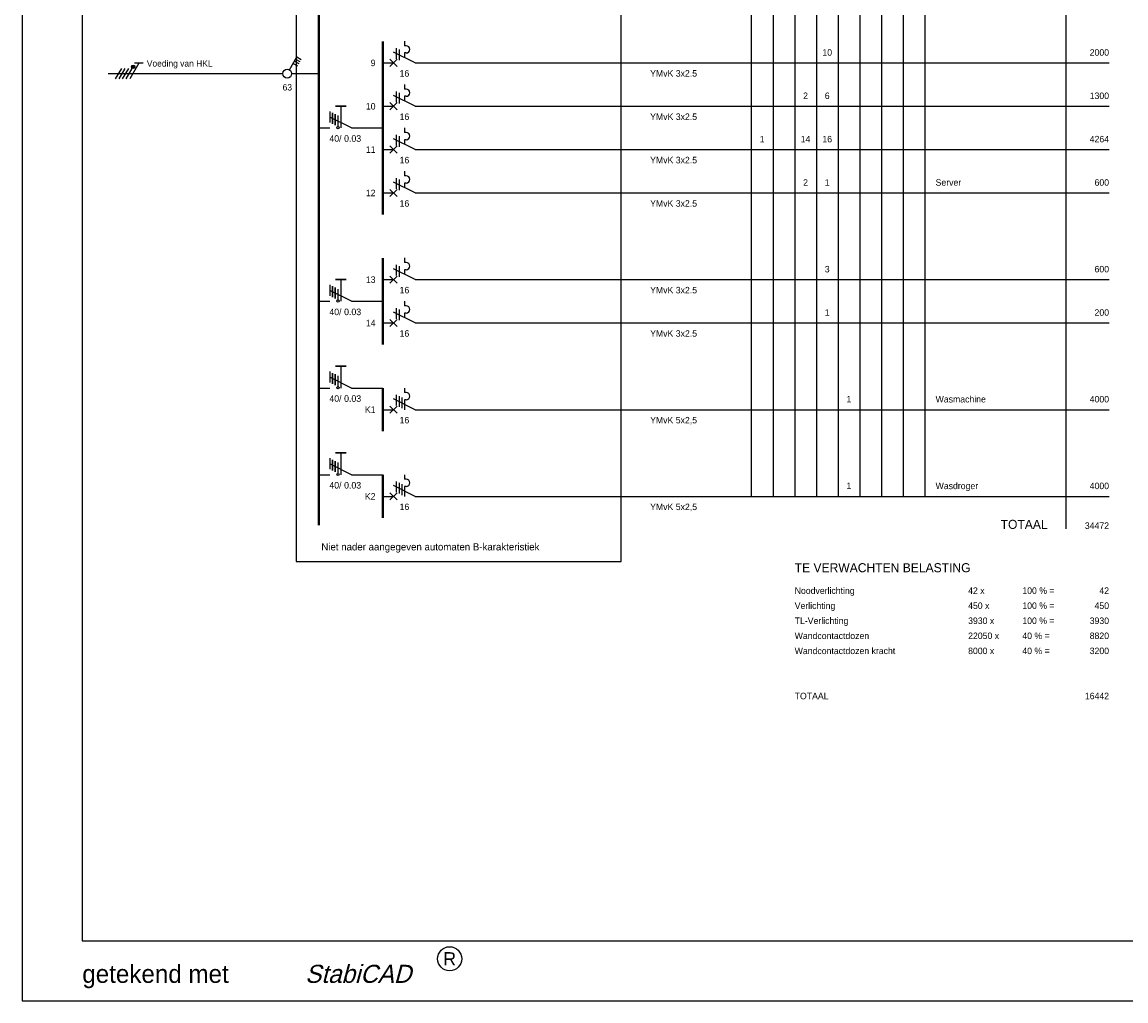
# Model space of a CAD drawing. Extents: x 0 to 86214, y 0 to 29700.
# Tile 22 of 42: x 44214 to 62543, y 0 to 16259. Entities that reach past the tile are written whole.
import ezdxf
from ezdxf.enums import TextEntityAlignment as Align
from ezdxf.lldxf.tags import DXFTag

# ---------------------------------------------------------------- set-up
doc = ezdxf.new("R2010")
doc.units = 0
doc.header["$LTSCALE"] = 100
for name, color, linetype in [('00att025', 2, 'Continuous'), ('00kad025', 2, 'Continuous'), ('00kad070', 5, 'Continuous'), ('BL$2----', 7, 'Continuous'), ('BL$4----', 7, 'Continuous'), ('EL$1----', 3, 'Continuous')]:
    doc.layers.add(name, color=color, linetype=linetype)
doc.styles.add('BURO-012', font='BUROFONT.shx', dxfattribs={"height": 120})
doc.styles.add('BURO-018', font='BUROFONT.shx', dxfattribs={"height": 180})
doc.styles.add('BURO-025', font='BUROFONT.shx', dxfattribs={"height": 250})
doc.styles.add('ROMANS', font='ic-romns.shx', dxfattribs={"oblique": 15})
doc.styles.add('SCRIPTS', font='ic-scrps.shx')
tags = doc.linetypes.add('HIDDEN', pattern=[3.75, 2.5, -1.25]).pattern_tags.tags
tags[6:7] = [DXFTag(74, 4), DXFTag(75, 0), DXFTag(340, '0'), DXFTag(46, 1.0), DXFTag(50, 0.0), DXFTag(44, 0.0), DXFTag(45, 0.0)]
tags[4:5] = [DXFTag(74, 4), DXFTag(75, 0), DXFTag(340, '0'), DXFTag(46, 1.0), DXFTag(50, 0.0), DXFTag(44, 0.0), DXFTag(45, 0.0)]

# ---------------------------------------------------------------- blocks, each defined once
blk = doc.blocks.new('A3-HOR')
at = {"layer": '00kad025', "linetype": 'Continuous'}
for p, q in [((0, 297), (0, 0)), ((0, 0), (420, 0))]:
    blk.add_line(p, q, dxfattribs=at)
blk.add_circle((71, 7), 2, dxfattribs=at)
at = {"layer": '00kad070', "linetype": 'Continuous'}
for p, q in [((10, 287), (10, 10)), ((10, 10), (410, 10))]:
    blk.add_line(p, q, dxfattribs=at)
at = {"layer": '00kad025', "linetype": 'Continuous', "style": 'ROMANS'}
blk.add_text('R', height=2.2, dxfattribs=at).set_placement((71, 7), align=Align.MIDDLE)
at = {"layer": '00kad025', "linetype": 'Continuous', "style": 'SCRIPTS'}
blk.add_text('getekend met', height=3, dxfattribs=at).set_placement((10, 3))
at = {"layer": '00kad025', "linetype": 'Continuous', "style": 'ROMANS', "oblique": 15}
blk.add_text('StabiCAD', height=3, dxfattribs=at).set_placement((47, 3))
blk = doc.blocks.new('G6')
at = {"color": 0, "linetype": 'Continuous'}
blk.add_line((0, 66), (0, 201), dxfattribs=at)
at = {"color": 0, "linetype": 'Continuous', "const_width": 0.7}
blk.add_lwpolyline([(-6, 0), (6, 0)], dxfattribs=at)
at = {"color": 1, "linetype": 'Continuous', "style": 'BURO-018'}
blk.add_attdef('E_GRPNR', text='', height=1.8, rotation=90, dxfattribs=at).set_placement((0, -2), align=Align.MIDDLE_RIGHT)
at = {"layer": '00att025', "color": 1, "linetype": 'Continuous', "style": 'BURO-018'}
blk.add_attdef('E_GRPVERM', text='', height=1.8, rotation=90, dxfattribs=at).set_placement((-2, 201), align=Align.RIGHT)
blk.add_attdef('E_VERMOM', (-2, 153), '', height=1.8, rotation=90, dxfattribs=at)
for tag, p in [('E_KOLOM8', (-2, 147)), ('E_KOLOM7', (-2, 141)), ('E_KOLOM6', (-2, 135)), ('E_KOLOM5', (-2, 129)), ('E_KOLOM4', (-2, 123)), ('E_KOLOM3', (-2, 117)), ('E_KOLOM2', (-2, 111)), ('E_KOLOM1', (-2, 105))]:
    blk.add_attdef(tag, text='', height=1.8, rotation=90, dxfattribs=at).set_placement(p, align=Align.CENTER)
blk.add_attdef('E_LEIDING', text='', height=1.8, rotation=90, dxfattribs=at).set_placement((2, 74), align=Align.TOP_LEFT)
blk = doc.blocks.new('B3')
at = {"color": 0, "linetype": 'Continuous'}
for p, q in [((0, 9), (0, 21)), ((-4.75, 6.5), (-4.75, 6)), ((0, 9), (-3, 3)), ((-2.75, 6.5), (-2.75, 6)), ((-6, 6), (-4.75, 6)), ((-4.125, 3.75), (-1.125, 3.75)), ((-3.75, 4.5), (-0.75, 4.5)), ((-2.75, 6), (-1.5, 6)), ((-1, 4), (1, 2)), ((-1, 2), (1, 4)), ((0, 0), (0, 3))]:
    blk.add_line(p, q, dxfattribs=at)
blk.add_arc((-3.75, 6.5), 1, 0, 180, dxfattribs=at)
at = {"color": 1, "linetype": 'Continuous', "style": 'BURO-018'}
blk.add_attdef('E_IIA', text='', height=1.8, rotation=90, dxfattribs=at).set_placement((2, 6), align=Align.TOP_CENTER)
blk = doc.blocks.new('M1')
at = {"color": 0, "linetype": 'Continuous'}
blk.add_line((0, 21), (0, 33), dxfattribs=at)
blk = doc.blocks.new('B1S')
at = {"color": 0, "linetype": 'Continuous'}
blk.add_line((0, 33), (0, 54), dxfattribs=at)
blk = doc.blocks.new('M1S')
at = {"color": 0, "linetype": 'Continuous'}
blk.add_line((0, 54), (0, 66), dxfattribs=at)
blk = doc.blocks.new('TOTAAL')
at = {"color": 0, "linetype": 'Continuous', "style": 'BURO-025'}
blk.add_text('TOTAAL', height=2.5, rotation=90, dxfattribs=at).set_placement((0, -30))
blk.add_attdef('E_TOTVERM', text='', height=2.5, rotation=90, dxfattribs=at).set_placement((0, 0), align=Align.RIGHT)
blk = doc.blocks.new('GELIJKT')
at = {"color": 0, "linetype": 'Continuous', "style": 'BURO-025'}
blk.add_text('TE VERWACHTEN BELASTING', height=2.5, rotation=90, dxfattribs=at).set_placement((12, -87))
for tag, p in [('PN1', (18, 0)), ('PN2', (22.17, 0)), ('PN3', (26.33, 0)), ('PN4', (30.5, 0)), ('PN5', (34.67, 0)), ('PN6', (38.83, 0)), ('PN7', (43, 0)), ('PN8', (47.17, 0)), ('PN9', (51.33, 0)), ('PN10', (55.5, 0))]:
    blk.add_attdef(tag, text='', height=2.5, rotation=90, dxfattribs=at).set_placement(p, align=Align.RIGHT)
for tag, p in [('GFACT1', (18, -24)), ('GFACT2', (22.17, -24)), ('GFACT3', (26.33, -24)), ('GFACT4', (30.5, -24)), ('GFACT5', (34.67, -24)), ('GFACT6', (38.83, -24)), ('GFACT7', (43, -24)), ('GFACT8', (47.17, -24)), ('GFACT9', (51.33, -24)), ('GFACT10', (55.5, -24)), ('PS1', (18, -39)), ('PS2', (22.17, -39)), ('PS3', (26.33, -39)), ('PS4', (30.5, -39)), ('PS5', (34.67, -39)), ('PS6', (38.83, -39)), ('PS7', (43, -39)), ('PS8', (47.17, -39)), ('PS9', (51.33, -39)), ('PS10', (55.5, -39)), ('OMSCHR10', (55.5, -87)), ('OMSCHR1', (18, -87)), ('OMSCHR2', (22.17, -87)), ('OMSCHR3', (26.33, -87)), ('OMSCHR4', (30.5, -87)), ('OMSCHR5', (34.67, -87)), ('OMSCHR6', (38.83, -87)), ('OMSCHR7', (43, -87)), ('OMSCHR8', (47.17, -87)), ('OMSCHR9', (51.33, -87))]:
    blk.add_attdef(tag, p, '', height=2.5, rotation=90, dxfattribs=at)
blk = doc.blocks.new('B5')
at = {"color": 0, "linetype": 'Continuous'}
for p, q in [((0, 9), (0, 21)), ((-4.75, 6.5), (-4.75, 6)), ((0, 9), (-3, 3)), ((-2.75, 6.5), (-2.75, 6)), ((-6, 6), (-4.75, 6)), ((-4.125, 3.75), (-1.125, 3.75)), ((-3.75, 4.5), (-0.75, 4.5)), ((-3.375, 5.25), (-0.375, 5.25)), ((-2.75, 6), (0, 6)), ((-1, 2), (1, 4)), ((-1, 4), (1, 2)), ((0, 0), (0, 3))]:
    blk.add_line(p, q, dxfattribs=at)
blk.add_arc((-3.75, 6.5), 1, 0, 180, dxfattribs=at)
at = {"color": 1, "linetype": 'Continuous', "style": 'BURO-018'}
blk.add_attdef('E_IIA', text='', height=1.8, rotation=90, dxfattribs=at).set_placement((2, 6), align=Align.TOP_CENTER)
blk = doc.blocks.new('HS1')
at = {"color": 0, "linetype": 'Continuous'}
for p, q in [((0, -7.67), (0, 0)), ((-4.75, -6.26), (-4.05, -5.05)), ((-1.08, -8.38), (-4.75, -6.26)), ((-4.14, -6.61), (-3.44, -5.4)), ((-3.54, -6.96), (-2.84, -5.75)), ((-2.93, -7.31), (-2.23, -6.1)), ((0, -60), (0, -10.33)), ((-3, -50.02), (-3, -52.52)), ((-3, -51.27), (1.5, -53.87)), ((1.5, -54.87), (-1.5, -53.13)), ((1.5, -55.87), (-1.5, -54.13)), ((1.5, -56.87), (-1.5, -55.13)), ((1.5, -57.87), (-1.5, -56.13))]:
    blk.add_line(p, q, dxfattribs=at)
at = {"color": 0, "linetype": 'Continuous', "const_width": 0.5}
blk.add_lwpolyline([(-1.68, -52.88, 1), (-2.18, -52.88, 1)], format="xyb", close=True, dxfattribs=at)
at = {"color": 0, "linetype": 'Continuous'}
for centre, radius in [((0, -9), 1.25), ((-1.93, -52.88), 0.5)]:
    blk.add_circle(centre, radius, dxfattribs=at)
at = {"color": 0, "linetype": 'Continuous', "style": 'BURO-018'}
blk.add_attdef('E_IS', text='', height=1.8, rotation=90, dxfattribs=at).set_placement((3, -9), align=Align.TOP_CENTER)
blk.add_attdef('E_VOEDING', (-2, -49), '', height=1.8, rotation=90, dxfattribs=at)
at = {"layer": '00att025', "linetype": 'Continuous', "style": 'BURO-018'}
blk.add_attdef('E_LEIDING', text='', height=1.8, rotation=90, dxfattribs=at).set_placement((2, -49), align=Align.TOP_LEFT)
blk = doc.blocks.new('aardlek4p')
at = {"color": 0, "linetype": 'Continuous', "ltscale": 50}
for p, q in [((0, -427), (0, 0)), ((0, -427), (-150, -727)), ((-300, -577), (-75, -577)), ((-150, -577), (0, -577)), ((-225, -727), (-75, -727)), ((-206, -689), (-56, -689)), ((-56, -689), (-206, -689)), ((-188, -652), (-38, -652)), ((-38, -652), (-188, -652)), ((-19, -614), (-169, -614)), ((0, -877), (0, -727))]:
    blk.add_line(p, q, dxfattribs=at)
at = {"color": 0, "linetype": 'Continuous', "ltscale": 50, "const_width": 25}
blk.add_lwpolyline([(-300, -652), (-300, -502)], dxfattribs=at)
blk.add_circle((-3, -614), 15.3)
at = {"color": 1, "linetype": 'Continuous', "ltscale": 50, "style": 'BURO-018'}
blk.add_attdef('E_IAAN', text='', height=90, rotation=90, dxfattribs=at).set_placement((100, -531), align=Align.TOP_LEFT)
blk.add_attdef('E_IAS', text='', height=90, rotation=90, dxfattribs=at).set_placement((100, -566), align=Align.TOP_RIGHT)

msp = doc.modelspace()

# ---------------------------------------------------------------- linework, layer by layer
at = {"layer": 'EL$1----', "color": 1, "linetype": 'HIDDEN'}
for p, q in [((48763, 23861), (48763, 7301)), ((54163, 7301), (54163, 23861)), ((48763, 7301), (54163, 7301))]:
    msp.add_line(p, q, dxfattribs=at)
at = {"layer": 'EL$1----', "color": 1, "linetype": 'Continuous'}
for p, q in [((56323, 23921), (56323, 8381)), ((56683, 23921), (56683, 8381)), ((57043, 23921), (57043, 8381)), ((57403, 23921), (57403, 8381)), ((57763, 23921), (57763, 8381)), ((58123, 23921), (58123, 8381)), ((58483, 23921), (58483, 8381)), ((58843, 23921), (58843, 8381)), ((59203, 23921), (59203, 8381)), ((61543, 23921), (61543, 7841))]:
    msp.add_line(p, q, dxfattribs=at)
at = {"layer": 'EL$1----', "linetype": 'Continuous', "const_width": 42.3}
msp.add_lwpolyline([(49142, 22508), (49142, 7898)], dxfattribs=at)

# ---------------------------------------------------------------- block references
at = {"layer": 'BL$2----', "xscale": 100, "yscale": 100}
msp.add_blockref('A3-HOR', (44214, 0), dxfattribs=at)
at = {"layer": 'EL$1----'}
ref = msp.add_blockref('G6', (50203, 15581), dxfattribs=dict(at, xscale=60, yscale=60, zscale=60, rotation=270))
ref.add_attrib('E_GRPNR', '9', dxfattribs={"layer": '0', "color": 1, "linetype": 'Continuous', "height": 108, "style": 'BURO-018'}).set_placement((50083, 15581), align=Align.MIDDLE_RIGHT)
ref.add_attrib('E_LEIDING', 'YMvK 3x2.5', dxfattribs={"layer": '0', "color": 1, "linetype": 'Continuous', "height": 108, "style": 'BURO-018'}).set_placement((54643, 15461), align=Align.TOP_LEFT)
ref.add_attrib('E_KOLOM4', '10', dxfattribs={"layer": '0', "color": 1, "linetype": 'Continuous', "height": 108, "style": 'BURO-018'}).set_placement((57583, 15701), align=Align.CENTER)
ref.add_attrib('E_GRPVERM', '2000', dxfattribs={"layer": '0', "color": 1, "linetype": 'Continuous', "height": 108, "style": 'BURO-018'}).set_placement((62263, 15701), align=Align.RIGHT)
at = {"layer": 'EL$1----', "xscale": 60, "yscale": 60, "zscale": 60, "rotation": 270}
for name, p in [('B3', (50203, 15581)), ('B3', (50203, 14861)), ('B3', (50203, 14141)), ('B3', (50203, 13421)), ('B3', (50203, 11981)), ('B3', (50203, 11261)), ('B5', (50203, 9821)), ('B5', (50203, 8381))]:
    msp.add_blockref(name, p, dxfattribs=at).add_auto_attribs({'E_IIA': '16'})
at = {"layer": 'EL$1----', "linetype": 'Continuous'}
ref = msp.add_blockref('HS1', (49142, 15403), dxfattribs=dict(at, xscale=58.31999999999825, yscale=58.31999999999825, zscale=58.32, rotation=270))
ref.add_attrib('E_VOEDING', 'Voeding van HKL', (46285, 15520), dxfattribs={"layer": '0', "color": 1, "linetype": 'Continuous', "height": 104.98, "style": 'BURO-018'})
ref.add_attrib('E_IS', '63', dxfattribs={"layer": '0', "color": 1, "linetype": 'Continuous', "height": 105, "style": 'BURO-018'}).set_placement((48618, 15228), align=Align.TOP_CENTER)
at = {"layer": 'EL$1----', "xscale": 60, "yscale": 60, "zscale": 60, "rotation": 270}
for name, p in [('M1', (50203, 15581)), ('B1S', (50203, 15581)), ('M1S', (50203, 15581)), ('M1', (50203, 14861)), ('B1S', (50203, 14861)), ('M1S', (50203, 14861)), ('M1', (50203, 14141)), ('B1S', (50203, 14141)), ('M1S', (50203, 14141)), ('M1', (50203, 13421)), ('B1S', (50203, 13421)), ('M1S', (50203, 13421)), ('M1', (50203, 11981)), ('B1S', (50203, 11981)), ('M1S', (50203, 11981)), ('M1', (50203, 11261)), ('B1S', (50203, 11261)), ('M1S', (50203, 11261)), ('M1', (50203, 9821)), ('B1S', (50203, 9821)), ('M1S', (50203, 9821)), ('M1', (50203, 8381)), ('B1S', (50203, 8381)), ('M1S', (50203, 8381))]:
    msp.add_blockref(name, p, dxfattribs=at)
at = {"layer": 'EL$1----'}
ref = msp.add_blockref('G6', (50203, 14861), dxfattribs=dict(at, xscale=60, yscale=60, zscale=60, rotation=270))
ref.add_attrib('E_GRPNR', '10', dxfattribs={"layer": '0', "color": 1, "linetype": 'Continuous', "height": 108, "style": 'BURO-018'}).set_placement((50083, 14861), align=Align.MIDDLE_RIGHT)
ref.add_attrib('E_LEIDING', 'YMvK 3x2.5', dxfattribs={"layer": '0', "color": 1, "linetype": 'Continuous', "height": 108, "style": 'BURO-018'}).set_placement((54643, 14741), align=Align.TOP_LEFT)
ref.add_attrib('E_KOLOM3', '2', dxfattribs={"layer": '0', "color": 1, "linetype": 'Continuous', "height": 108, "style": 'BURO-018'}).set_placement((57223, 14981), align=Align.CENTER)
ref.add_attrib('E_KOLOM4', '6', dxfattribs={"layer": '0', "color": 1, "linetype": 'Continuous', "height": 108, "style": 'BURO-018'}).set_placement((57583, 14981), align=Align.CENTER)
ref.add_attrib('E_GRPVERM', '1300', dxfattribs={"layer": '0', "color": 1, "linetype": 'Continuous', "height": 108, "style": 'BURO-018'}).set_placement((62263, 14981), align=Align.RIGHT)
at = {"layer": 'EL$1----', "linetype": 'Continuous', "xscale": 1.209600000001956, "yscale": 1.209600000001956, "zscale": 1.2096, "rotation": 270}
for p in [(50203, 14501), (50203, 11621), (50203, 10181), (50203, 8741)]:
    msp.add_blockref('aardlek4p', p, dxfattribs=at).add_auto_attribs({'E_IAAN': '0.03', 'E_IAS': '40/'})
at = {"layer": 'EL$1----'}
ref = msp.add_blockref('G6', (50203, 14141), dxfattribs=dict(at, xscale=60, yscale=60, zscale=60, rotation=270))
ref.add_attrib('E_GRPNR', '11', dxfattribs={"layer": '0', "color": 1, "linetype": 'Continuous', "height": 108, "style": 'BURO-018'}).set_placement((50083, 14141), align=Align.MIDDLE_RIGHT)
ref.add_attrib('E_LEIDING', 'YMvK 3x2.5', dxfattribs={"layer": '0', "color": 1, "linetype": 'Continuous', "height": 108, "style": 'BURO-018'}).set_placement((54643, 14021), align=Align.TOP_LEFT)
ref.add_attrib('E_KOLOM1', '1', dxfattribs={"layer": '0', "color": 1, "linetype": 'Continuous', "height": 108, "style": 'BURO-018'}).set_placement((56503, 14261), align=Align.CENTER)
ref.add_attrib('E_KOLOM3', '14', dxfattribs={"layer": '0', "color": 1, "linetype": 'Continuous', "height": 108, "style": 'BURO-018'}).set_placement((57223, 14261), align=Align.CENTER)
ref.add_attrib('E_KOLOM4', '16', dxfattribs={"layer": '0', "color": 1, "linetype": 'Continuous', "height": 108, "style": 'BURO-018'}).set_placement((57583, 14261), align=Align.CENTER)
ref.add_attrib('E_GRPVERM', '4264', dxfattribs={"layer": '0', "color": 1, "linetype": 'Continuous', "height": 108, "style": 'BURO-018'}).set_placement((62263, 14261), align=Align.RIGHT)
ref = msp.add_blockref('G6', (50203, 13421), dxfattribs=dict(at, xscale=60, yscale=60, zscale=60, rotation=270))
ref.add_attrib('E_GRPNR', '12', dxfattribs={"layer": '0', "color": 1, "linetype": 'Continuous', "height": 108, "style": 'BURO-018'}).set_placement((50083, 13421), align=Align.MIDDLE_RIGHT)
ref.add_attrib('E_LEIDING', 'YMvK 3x2.5', dxfattribs={"layer": '0', "color": 1, "linetype": 'Continuous', "height": 108, "style": 'BURO-018'}).set_placement((54643, 13301), align=Align.TOP_LEFT)
ref.add_attrib('E_KOLOM3', '2', dxfattribs={"layer": '0', "color": 1, "linetype": 'Continuous', "height": 108, "style": 'BURO-018'}).set_placement((57223, 13541), align=Align.CENTER)
ref.add_attrib('E_KOLOM4', '1', dxfattribs={"layer": '0', "color": 1, "linetype": 'Continuous', "height": 108, "style": 'BURO-018'}).set_placement((57583, 13541), align=Align.CENTER)
ref.add_attrib('E_VERMOM', 'Server', (59383, 13541), dxfattribs={"layer": '0', "color": 1, "linetype": 'Continuous', "height": 108, "style": 'BURO-018'})
ref.add_attrib('E_GRPVERM', '600', dxfattribs={"layer": '0', "color": 1, "linetype": 'Continuous', "height": 108, "style": 'BURO-018'}).set_placement((62263, 13541), align=Align.RIGHT)
ref = msp.add_blockref('G6', (50203, 11981), dxfattribs=dict(at, xscale=60, yscale=60, zscale=60, rotation=270))
ref.add_attrib('E_GRPNR', '13', dxfattribs={"layer": '0', "color": 1, "linetype": 'Continuous', "height": 108, "style": 'BURO-018'}).set_placement((50083, 11981), align=Align.MIDDLE_RIGHT)
ref.add_attrib('E_LEIDING', 'YMvK 3x2.5', dxfattribs={"layer": '0', "color": 1, "linetype": 'Continuous', "height": 108, "style": 'BURO-018'}).set_placement((54643, 11861), align=Align.TOP_LEFT)
ref.add_attrib('E_KOLOM4', '3', dxfattribs={"layer": '0', "color": 1, "linetype": 'Continuous', "height": 108, "style": 'BURO-018'}).set_placement((57583, 12101), align=Align.CENTER)
ref.add_attrib('E_GRPVERM', '600', dxfattribs={"layer": '0', "color": 1, "linetype": 'Continuous', "height": 108, "style": 'BURO-018'}).set_placement((62263, 12101), align=Align.RIGHT)
ref = msp.add_blockref('G6', (50203, 11261), dxfattribs=dict(at, xscale=60, yscale=60, zscale=60, rotation=270))
ref.add_attrib('E_GRPNR', '14', dxfattribs={"layer": '0', "color": 1, "linetype": 'Continuous', "height": 108, "style": 'BURO-018'}).set_placement((50083, 11261), align=Align.MIDDLE_RIGHT)
ref.add_attrib('E_LEIDING', 'YMvK 3x2.5', dxfattribs={"layer": '0', "color": 1, "linetype": 'Continuous', "height": 108, "style": 'BURO-018'}).set_placement((54643, 11141), align=Align.TOP_LEFT)
ref.add_attrib('E_KOLOM4', '1', dxfattribs={"layer": '0', "color": 1, "linetype": 'Continuous', "height": 108, "style": 'BURO-018'}).set_placement((57583, 11381), align=Align.CENTER)
ref.add_attrib('E_GRPVERM', '200', dxfattribs={"layer": '0', "color": 1, "linetype": 'Continuous', "height": 108, "style": 'BURO-018'}).set_placement((62263, 11381), align=Align.RIGHT)
ref = msp.add_blockref('G6', (50203, 9821), dxfattribs=dict(at, xscale=60, yscale=60, zscale=60, rotation=270))
ref.add_attrib('E_GRPNR', 'K1', dxfattribs={"layer": '0', "color": 1, "linetype": 'Continuous', "height": 108, "style": 'BURO-018'}).set_placement((50083, 9821), align=Align.MIDDLE_RIGHT)
ref.add_attrib('E_LEIDING', 'YMvK 5x2,5', dxfattribs={"layer": '0', "color": 1, "linetype": 'Continuous', "height": 108, "style": 'BURO-018'}).set_placement((54643, 9701), align=Align.TOP_LEFT)
ref.add_attrib('E_KOLOM5', '1', dxfattribs={"layer": '0', "color": 1, "linetype": 'Continuous', "height": 108, "style": 'BURO-018'}).set_placement((57943, 9941), align=Align.CENTER)
ref.add_attrib('E_VERMOM', 'Wasmachine', (59383, 9941), dxfattribs={"layer": '0', "color": 1, "linetype": 'Continuous', "height": 108, "style": 'BURO-018'})
ref.add_attrib('E_GRPVERM', '4000', dxfattribs={"layer": '0', "color": 1, "linetype": 'Continuous', "height": 108, "style": 'BURO-018'}).set_placement((62263, 9941), align=Align.RIGHT)
ref = msp.add_blockref('G6', (50203, 8381), dxfattribs=dict(at, xscale=60, yscale=60, zscale=60, rotation=270))
ref.add_attrib('E_GRPNR', 'K2', dxfattribs={"layer": '0', "color": 1, "linetype": 'Continuous', "height": 108, "style": 'BURO-018'}).set_placement((50083, 8381), align=Align.MIDDLE_RIGHT)
ref.add_attrib('E_LEIDING', 'YMvK 5x2,5', dxfattribs={"layer": '0', "color": 1, "linetype": 'Continuous', "height": 108, "style": 'BURO-018'}).set_placement((54643, 8261), align=Align.TOP_LEFT)
ref.add_attrib('E_KOLOM5', '1', dxfattribs={"layer": '0', "color": 1, "linetype": 'Continuous', "height": 108, "style": 'BURO-018'}).set_placement((57943, 8501), align=Align.CENTER)
ref.add_attrib('E_VERMOM', 'Wasdroger', (59383, 8501), dxfattribs={"layer": '0', "color": 1, "linetype": 'Continuous', "height": 108, "style": 'BURO-018'})
ref.add_attrib('E_GRPVERM', '4000', dxfattribs={"layer": '0', "color": 1, "linetype": 'Continuous', "height": 108, "style": 'BURO-018'}).set_placement((62263, 8501), align=Align.RIGHT)
at = {"layer": 'EL$1----', "color": 2}
ref = msp.add_blockref('TOTAAL', (62263, 7841), dxfattribs=dict(at, xscale=60, yscale=60, zscale=60, rotation=270))
ref.add_attrib('E_TOTVERM', '34472', dxfattribs={"layer": '0', "color": 1, "linetype": 'Continuous', "height": 108, "style": 'BURO-018'}).set_placement((62263, 7841), align=Align.RIGHT)
ref = msp.add_blockref('GELIJKT', (62263, 7841), dxfattribs=dict(at, xscale=60, yscale=60, zscale=60, rotation=270))
ref.add_attrib('OMSCHR1', 'Noodverlichting', (57043, 6761), dxfattribs={"layer": '0', "color": 1, "linetype": 'Continuous', "height": 108, "style": 'BURO-018'})
ref.add_attrib('PS1', '42 x', (59923, 6761), dxfattribs={"layer": '0', "color": 1, "linetype": 'Continuous', "height": 108, "style": 'BURO-018'})
ref.add_attrib('GFACT1', '100 % =', (60823, 6761), dxfattribs={"layer": '0', "color": 1, "linetype": 'Continuous', "height": 108, "style": 'BURO-018'})
ref.add_attrib('PN1', '42', dxfattribs={"layer": '0', "color": 1, "linetype": 'Continuous', "height": 108, "style": 'BURO-018'}).set_placement((62263, 6761), align=Align.RIGHT)
ref.add_attrib('OMSCHR2', 'Verlichting', (57043, 6511), dxfattribs={"layer": '0', "color": 1, "linetype": 'Continuous', "height": 108, "style": 'BURO-018'})
ref.add_attrib('PS2', '450 x', (59923, 6511), dxfattribs={"layer": '0', "color": 1, "linetype": 'Continuous', "height": 108, "style": 'BURO-018'})
ref.add_attrib('GFACT2', '100 % =', (60823, 6511), dxfattribs={"layer": '0', "color": 1, "linetype": 'Continuous', "height": 108, "style": 'BURO-018'})
ref.add_attrib('PN2', '450', dxfattribs={"layer": '0', "color": 1, "linetype": 'Continuous', "height": 108, "style": 'BURO-018'}).set_placement((62263, 6511), align=Align.RIGHT)
ref.add_attrib('OMSCHR3', 'TL-Verlichting', (57043, 6261), dxfattribs={"layer": '0', "color": 1, "linetype": 'Continuous', "height": 108, "style": 'BURO-018'})
ref.add_attrib('PS3', '3930 x', (59923, 6261), dxfattribs={"layer": '0', "color": 1, "linetype": 'Continuous', "height": 108, "style": 'BURO-018'})
ref.add_attrib('GFACT3', '100 % =', (60823, 6261), dxfattribs={"layer": '0', "color": 1, "linetype": 'Continuous', "height": 108, "style": 'BURO-018'})
ref.add_attrib('PN3', '3930', dxfattribs={"layer": '0', "color": 1, "linetype": 'Continuous', "height": 108, "style": 'BURO-018'}).set_placement((62263, 6261), align=Align.RIGHT)
ref.add_attrib('OMSCHR4', 'Wandcontactdozen', (57043, 6011), dxfattribs={"layer": '0', "color": 1, "linetype": 'Continuous', "height": 108, "style": 'BURO-018'})
ref.add_attrib('PS4', '22050 x', (59923, 6011), dxfattribs={"layer": '0', "color": 1, "linetype": 'Continuous', "height": 108, "style": 'BURO-018'})
ref.add_attrib('GFACT4', '40 % =', (60823, 6011), dxfattribs={"layer": '0', "color": 1, "linetype": 'Continuous', "height": 108, "style": 'BURO-018'})
ref.add_attrib('PN4', '8820', dxfattribs={"layer": '0', "color": 1, "linetype": 'Continuous', "height": 108, "style": 'BURO-018'}).set_placement((62263, 6011), align=Align.RIGHT)
ref.add_attrib('OMSCHR5', 'Wandcontactdozen kracht', (57043, 5761), dxfattribs={"layer": '0', "color": 1, "linetype": 'Continuous', "height": 108, "style": 'BURO-018'})
ref.add_attrib('PS5', '8000 x', (59923, 5761), dxfattribs={"layer": '0', "color": 1, "linetype": 'Continuous', "height": 108, "style": 'BURO-018'})
ref.add_attrib('GFACT5', '40 % =', (60823, 5761), dxfattribs={"layer": '0', "color": 1, "linetype": 'Continuous', "height": 108, "style": 'BURO-018'})
ref.add_attrib('PN5', '3200', dxfattribs={"layer": '0', "color": 1, "linetype": 'Continuous', "height": 108, "style": 'BURO-018'}).set_placement((62263, 5761), align=Align.RIGHT)
ref.add_attrib('OMSCHR8', 'TOTAAL', (57043, 5011), dxfattribs={"layer": '0', "color": 1, "linetype": 'Continuous', "height": 108, "style": 'BURO-018'})
ref.add_attrib('PN8', '16442', dxfattribs={"layer": '0', "color": 1, "linetype": 'Continuous', "height": 108, "style": 'BURO-018'}).set_placement((62263, 5011), align=Align.RIGHT)

# ---------------------------------------------------------------- texts
at = {"layer": 'BL$4----', "color": 1, "style": 'BURO-012'}
msp.add_text('Niet nader aangegeven automaten B-karakteristiek', height=120, dxfattribs=at).set_placement((49183, 7483))

doc.saveas('drawing.dxf')
